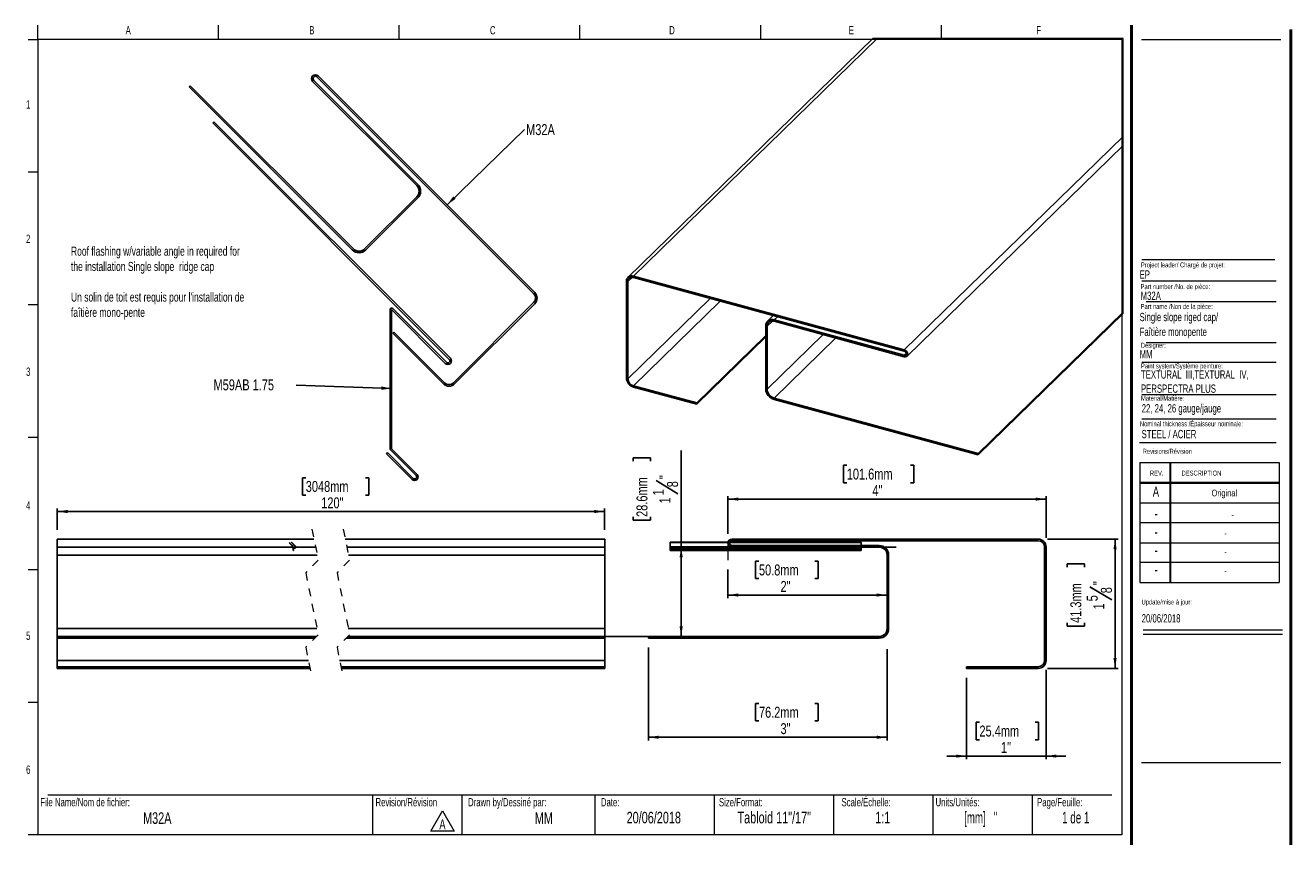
# Model space of a CAD drawing. Header units: inches. Extents: x 0.5 to 32.8, y 0.4 to 31.3.
import ezdxf

# ---------------------------------------------------------------- set-up
doc = ezdxf.new("R2010")
doc.units = ezdxf.units.IN
doc.header["$MEASUREMENT"] = 0
doc.linetypes.add('HIDDEN', pattern=[0.075, 0.05, -0.025])
doc.layers.add('FORMAT', color=7, linetype='Continuous')
doc.styles.add('SLDTEXTSTYLE0', font='TXT', dxfattribs={"width": 0.7})
doc.styles.add('SLDTEXTSTYLE1', font='TXT', dxfattribs={"width": 0.633333})
doc.styles.add('SLDTEXTSTYLE2', font='TXT', dxfattribs={"width": 0.625})
doc.styles.add('SLDTEXTSTYLE3', font='TXT', dxfattribs={"width": 0.75})
doc.dimstyles.new('SLDDIMSTYLE0', dxfattribs={"dimtxt": 0.137795, "dimasz": 0.13, "dimexe": 0, "dimexo": 0.0625, "dimgap": 0.034449, "dimtad": 1, "dimrnd": 1e-09, "dimzin": 12, "dimdsep": 46, "dimlunit": 5, "dimtxsty": 'SLDTEXTSTYLE3', "dimsah": 1, "dimcen": 0.09, "dimadec": 0, "dimazin": 3, "dimtfac": 1, "dimtofl": 0, "dimtmove": 0, "dimatfit": 3, "dimfxl": 1, "dimfrac": 2, "dimtolj": 1, "dimtzin": 12, "dimarcsym": 0})
doc.dimstyles.new('SLDDIMSTYLE1', dxfattribs={"dimtxt": 0.137795, "dimasz": 0.13, "dimexe": 0, "dimexo": 0.0625, "dimgap": 0.034449, "dimtad": 1, "dimdec": 6, "dimrnd": 1e-09, "dimzin": 12, "dimdsep": 46, "dimlunit": 5, "dimtxsty": 'SLDTEXTSTYLE3', "dimsah": 1, "dimcen": 0.09, "dimadec": 0, "dimazin": 3, "dimtfac": 1, "dimtofl": 0, "dimtmove": 0, "dimatfit": 3, "dimfxl": 1, "dimfrac": 2, "dimtolj": 1, "dimtzin": 12, "dimarcsym": 0})
doc.dimstyles.new('SLDDIMSTYLE2', dxfattribs={"dimtxt": 0.137795, "dimasz": 0.13, "dimexe": 0, "dimexo": 0.0625, "dimgap": 0.034449, "dimtad": 1, "dimrnd": 1e-09, "dimzin": 12, "dimdsep": 46, "dimlunit": 5, "dimtxsty": 'SLDTEXTSTYLE3', "dimsah": 1, "dimcen": 0.09, "dimadec": 0, "dimazin": 3, "dimtfac": 1, "dimtmove": 0, "dimatfit": 0, "dimfxl": 1, "dimfrac": 2, "dimtolj": 1, "dimtzin": 12, "dimarcsym": 0})
doc.dimstyles.new('SLDDIMSTYLE3', dxfattribs={"dimtxt": 0.18, "dimasz": 0.13, "dimexe": 0, "dimexo": 0.0625, "dimgap": 0, "dimtad": 0, "dimtih": 1, "dimtoh": 1, "dimdec": 0, "dimrnd": 1e-09, "dimzin": 0, "dimdsep": 46, "dimlunit": 5, "dimtxsty": 'Standard', "dimsah": 1, "dimcen": 0.09, "dimadec": 0, "dimazin": 0, "dimtfac": 0.13, "dimtdec": 0, "dimtofl": 0, "dimtmove": 0, "dimatfit": 3, "dimfxl": 1, "dimfrac": 2, "dimtolj": 1, "dimtzin": 0, "dimarcsym": 0})

# ---------------------------------------------------------------- blocks, each defined once
blk = doc.blocks.new('SW_NOTE_0')
at = {"layer": 'FORMAT', "color": 0, "char_height": 0.11458, "attachment_point": 1, "style": 'SLDTEXTSTYLE0'}
for s, insert in [('Roof flashing w/variable angle in required for', (0, 0.148)), ('the installation Single slope  ridge cap', (0, -0.044)), ("Un solin de toit est requis pour l'installation de", (0, -0.429)), ('faîtière mono-pente', (0, -0.621))]:
    blk.add_mtext(s, dxfattribs=dict(at, insert=insert))
blk = doc.blocks.new('SW_NOTE_1')
at = {"color": 0, "linetype": 'Continuous', "lineweight": 0}
for p, q in [((-0.098, 0.014), (0.048, 0.268)), ((0.048, 0.268), (0.195, 0.014)), ((0.195, 0.014), (-0.098, 0.014))]:
    blk.add_line(p, q, dxfattribs=at)
at = {"color": 0, "linetype": 'Continuous', "lineweight": 0, "insert": (0.049, 0.161), "char_height": 0.125, "attachment_point": 2, "style": 'SLDTEXTSTYLE0'}
blk.add_mtext('A', dxfattribs=at)
blk = doc.blocks.new('SW_NOTE_2')
at = {"layer": 'FORMAT', "color": 0, "char_height": 0.10417, "attachment_point": 1, "style": 'SLDTEXTSTYLE0'}
for s, insert in [('TEXTURAL  III,TEXTURAL  IV,', (0, 0.134)), ('PERSPECTRA PLUS', (0, -0.044))]:
    blk.add_mtext(s, dxfattribs=dict(at, insert=insert))
blk = doc.blocks.new('_D')
at = {"layer": 'FORMAT'}
for p, q in [((3.993, 5.006), (3.951, 5.006)), ((3.951, 5.006), (3.951, 4.788)), ((4.745, 5.006), (4.787, 5.006)), ((4.787, 5.006), (4.787, 4.788)), ((3.951, 4.788), (3.993, 4.788)), ((4.787, 4.788), (4.745, 4.788)), ((0.868, 4.352), (0.868, 4.621)), ((7.751, 4.352), (7.751, 4.621)), ((0.868, 4.581), (7.751, 4.581))]:
    blk.add_line(p, q, dxfattribs=at)
for points in [[(0.868, 4.581), (0.998, 4.561), (0.998, 4.601)], [(7.751, 4.581), (7.621, 4.601), (7.621, 4.561)]]:
    blk.add_solid(points, dxfattribs=at)
at = {"layer": 'FORMAT', "char_height": 0.1378, "attachment_point": 1, "style": 'SLDTEXTSTYLE3'}
for s, insert in [('3048mm', (3.993, 4.965)), ('120"', (4.188, 4.759))]:
    blk.add_mtext(s, dxfattribs=dict(at, insert=insert))
blk = doc.blocks.new('_D_1')
at = {"layer": 'FORMAT'}
for p, q in [((9.301, 3.852), (9.301, 3.491)), ((9.691, 3.956), (9.649, 3.956)), ((9.649, 3.956), (9.649, 3.737)), ((10.392, 3.956), (10.434, 3.956)), ((10.434, 3.956), (10.434, 3.737)), ((9.649, 3.737), (9.691, 3.737)), ((10.434, 3.737), (10.392, 3.737)), ((11.301, 3.531), (9.301, 3.531))]:
    blk.add_line(p, q, dxfattribs=at)
for points in [[(9.301, 3.531), (9.431, 3.511), (9.431, 3.551)], [(11.301, 3.531), (11.171, 3.551), (11.171, 3.511)]]:
    blk.add_solid(points, dxfattribs=at)
at = {"layer": 'FORMAT', "char_height": 0.1378, "attachment_point": 1, "style": 'SLDTEXTSTYLE3'}
for s, insert in [('50.8mm', (9.691, 3.915)), ('2"', (9.962, 3.708))]:
    blk.add_mtext(s, dxfattribs=dict(at, insert=insert))
blk = doc.blocks.new('_D_2')
at = {"layer": 'FORMAT', "color": 250, "true_color": 0x454545}
for p, q in [((10.795, 5.162), (10.753, 5.162)), ((10.753, 5.162), (10.753, 4.943)), ((11.598, 5.162), (11.64, 5.162)), ((11.64, 5.162), (11.64, 4.943)), ((10.753, 4.943), (10.795, 4.943)), ((11.64, 4.943), (11.598, 4.943)), ((9.301, 4.302), (9.301, 4.776)), ((13.301, 4.252), (13.301, 4.776)), ((9.301, 4.737), (13.301, 4.737))]:
    blk.add_line(p, q, dxfattribs=at)
for points in [[(9.301, 4.737), (9.431, 4.717), (9.431, 4.757)], [(13.301, 4.737), (13.171, 4.757), (13.171, 4.717)]]:
    blk.add_solid(points, dxfattribs=at)
at = {"layer": 'FORMAT', "color": 250, "true_color": 0x454545, "char_height": 0.1378, "attachment_point": 1, "style": 'SLDTEXTSTYLE3'}
for s, insert in [('101.6mm', (10.795, 5.121)), ('4"', (11.117, 4.914))]:
    blk.add_mtext(s, dxfattribs=dict(at, insert=insert))
blk = doc.blocks.new('_D_3')
at = {"layer": 'FORMAT'}
for p, q in [((8.11, 5.214), (8.11, 5.256)), ((8.11, 5.256), (8.329, 5.256)), ((8.329, 5.256), (8.329, 5.214)), ((8.713, 4.134), (8.713, 5.349)), ((8.397, 4.969), (8.673, 4.803)), ((8.11, 4.513), (8.11, 4.471)), ((8.11, 4.471), (8.329, 4.471)), ((8.329, 4.471), (8.329, 4.513)), ((11.417, 4.134), (8.674, 4.134)), ((8.713, 4.134), (8.713, 3.009)), ((5.179, 3.009), (8.753, 3.009))]:
    blk.add_line(p, q, dxfattribs=at)
for points in [[(8.713, 4.134), (8.693, 4.004), (8.733, 4.004)], [(8.713, 3.009), (8.733, 3.139), (8.693, 3.139)]]:
    blk.add_solid(points, dxfattribs=at)
at = {"layer": 'FORMAT', "attachment_point": 1, "rotation": 90, "style": 'SLDTEXTSTYLE3'}
for s, insert, char_height in [('28.6mm', (8.151, 4.513), 0.1378), ('"', (8.438, 4.988), 0.138), ('8', (8.536, 4.886), 0.138), ('1', (8.357, 4.784), 0.138), ('1', (8.44, 4.682), 0.138)]:
    blk.add_mtext(s, dxfattribs=dict(at, insert=insert, char_height=char_height))
blk = doc.blocks.new('_D_4')
at = {"layer": 'FORMAT'}
for p, q in [((13.32, 4.234), (14.207, 4.234)), ((14.168, 4.234), (14.168, 2.609)), ((13.564, 3.881), (13.564, 3.923)), ((13.564, 3.923), (13.783, 3.923)), ((13.783, 3.923), (13.783, 3.881)), ((13.852, 3.636), (14.127, 3.471)), ((13.564, 3.18), (13.564, 3.138)), ((13.564, 3.138), (13.783, 3.138)), ((13.783, 3.138), (13.783, 3.18)), ((13.32, 2.609), (14.207, 2.609))]:
    blk.add_line(p, q, dxfattribs=at)
for points in [[(14.168, 4.234), (14.148, 4.104), (14.188, 4.104)], [(14.168, 2.609), (14.188, 2.739), (14.148, 2.739)]]:
    blk.add_solid(points, dxfattribs=at)
at = {"layer": 'FORMAT', "attachment_point": 1, "rotation": 90, "style": 'SLDTEXTSTYLE3'}
for s, insert, char_height in [('41.3mm', (13.606, 3.18), 0.1378), ('"', (13.892, 3.655), 0.138), ('5', (13.812, 3.452), 0.138), ('8', (13.99, 3.553), 0.138), ('1', (13.894, 3.35), 0.138)]:
    blk.add_mtext(s, dxfattribs=dict(at, insert=insert, char_height=char_height))
blk = doc.blocks.new('_D_5')
at = {"layer": 'FORMAT'}
for p, q in [((13.301, 2.591), (13.301, 1.467)), ((12.301, 2.491), (12.301, 1.467)), ((12.463, 1.931), (12.421, 1.931)), ((12.421, 1.931), (12.421, 1.712)), ((13.164, 1.931), (13.206, 1.931)), ((13.206, 1.931), (13.206, 1.712)), ((12.421, 1.712), (12.463, 1.712)), ((13.206, 1.712), (13.164, 1.712)), ((12.301, 1.506), (12.051, 1.506)), ((13.301, 1.506), (12.301, 1.506)), ((13.301, 1.506), (13.551, 1.506))]:
    blk.add_line(p, q, dxfattribs=at)
for points in [[(12.301, 1.506), (12.171, 1.526), (12.171, 1.486)], [(13.301, 1.506), (13.431, 1.486), (13.431, 1.526)]]:
    blk.add_solid(points, dxfattribs=at)
at = {"layer": 'FORMAT', "char_height": 0.1378, "attachment_point": 1, "style": 'SLDTEXTSTYLE3'}
for s, insert in [('25.4mm', (12.463, 1.89)), ('1"', (12.734, 1.684))]:
    blk.add_mtext(s, dxfattribs=dict(at, insert=insert))
blk = doc.blocks.new('_D_6')
at = {"layer": 'FORMAT'}
for p, q in [((8.301, 2.871), (8.301, 1.703)), ((11.301, 2.851), (11.301, 1.703)), ((9.691, 2.167), (9.649, 2.167)), ((9.649, 2.167), (9.649, 1.949)), ((10.392, 2.167), (10.434, 2.167)), ((10.434, 2.167), (10.434, 1.949)), ((9.649, 1.949), (9.691, 1.949)), ((10.434, 1.949), (10.392, 1.949)), ((11.301, 1.743), (8.301, 1.743))]:
    blk.add_line(p, q, dxfattribs=at)
for points in [[(8.301, 1.743), (8.431, 1.723), (8.431, 1.763)], [(11.301, 1.743), (11.171, 1.763), (11.171, 1.723)]]:
    blk.add_solid(points, dxfattribs=at)
at = {"layer": 'FORMAT', "char_height": 0.1378, "attachment_point": 1, "style": 'SLDTEXTSTYLE3'}
for s, insert in [('76.2mm', (9.691, 2.126)), ('3"', (9.962, 1.92))]:
    blk.add_mtext(s, dxfattribs=dict(at, insert=insert))
blk = doc.blocks.new('SW_NOTE_3')
at = {"layer": 'FORMAT', "color": 0, "insert": (0.021, 0.069), "char_height": 0.1378, "attachment_point": 1, "style": 'SLDTEXTSTYLE3'}
blk.add_mtext('M32A', dxfattribs=at)
blk = doc.blocks.new('SW_NOTE_4')
at = {"layer": 'FORMAT', "color": 0, "insert": (-1.037, 0.071), "char_height": 0.1378, "attachment_point": 1, "style": 'SLDTEXTSTYLE3'}
blk.add_mtext('M59AB 1.75', dxfattribs=at)

msp = doc.modelspace()

# ---------------------------------------------------------------- linework, layer by layer
at = {"color": 7, "linetype": 'Continuous', "lineweight": 18}
for p, q in [((0.6262516, 10.5170732), (0.6262516, 10.6939449)), ((2.8970849, 10.5170732), (2.8970849, 10.6939449)), ((5.1679183, 10.5170732), (5.1679183, 10.6939449)), ((7.4387516, 10.5170732), (7.4387516, 10.6939449)), ((9.7095849, 10.6939449), (9.7095849, 10.5170732)), ((11.9804183, 10.6939449), (11.9804183, 10.5170732)), ((0.5012516, 10.5170732), (0.6262516, 10.5170732)), ((14.2512516, 10.5170732), (0.6262516, 10.5170732)), ((0.6262516, 10.5170732), (0.6262516, 0.5170732)), ((14.2512516, 10.5170732), (14.2512516, 0.5170732)), ((14.5012516, 10.5170732), (16.2512516, 10.5170732)), ((0.5012516, 8.8504065), (0.6262516, 8.8504065)), ((14.5052809, 7.4796461), (16.192868, 7.4796461)), ((0.5012516, 7.1837398), (0.6262516, 7.1837398)), ((14.5578273, 7.2228331), (16.192868, 7.2228331)), ((14.5578273, 6.7072972), (16.192868, 6.7072972)), ((14.5052809, 6.4574028), (16.192868, 6.4574028)), ((14.5052809, 6.0531641), (16.192868, 6.0531641)), ((14.5052809, 5.7453132), (16.192868, 5.7453132)), ((0.5012516, 5.5170732), (0.6262516, 5.5170732)), ((14.4754278, 5.446808), (16.192868, 5.446808)), ((14.4811999, 5.1987495), (16.2311999, 5.1987495)), ((14.4811999, 5.1987495), (14.4811999, 3.6887495)), ((14.8561999, 5.1987495), (14.8561999, 3.6887495)), ((14.8661999, 5.1987495), (14.8661999, 3.6887495)), ((16.2311999, 5.1987495), (16.2311999, 3.6887495)), ((14.4811999, 4.9487495), (16.2311999, 4.9487495)), ((14.4811999, 4.9387495), (16.2311999, 4.9387495)), ((14.4811999, 4.6887495), (16.2311999, 4.6887495)), ((16.2311999, 4.4387495), (14.4811999, 4.4387495)), ((14.4811999, 4.1887495), (16.2311999, 4.1887495)), ((0.5012516, 3.8504065), (0.6262516, 3.8504065)), ((16.2311999, 3.9387495), (14.4811999, 3.9387495)), ((14.4811999, 3.6887495), (16.2311999, 3.6887495)), ((14.5215385, 3.094666), (16.2715385, 3.094666)), ((14.5215385, 3.0386495), (16.2715385, 3.0386495)), ((0.5012516, 2.1837398), (0.6262516, 2.1837398)), ((0.7512516, 1.0170732), (14.1262516, 1.0170732)), ((4.8316802, 1.0170732), (4.8316802, 0.5170732)), ((5.9539324, 1.0170732), (5.9539324, 0.5170732)), ((7.6262516, 1.0170732), (7.6262516, 0.5170732)), ((9.1262516, 1.0170732), (9.1262516, 0.5170732)), ((10.6262516, 1.0170732), (10.6262516, 0.5170732)), ((11.8762516, 1.0170732), (11.8762516, 0.5170732)), ((13.1262516, 1.0170732), (13.1262516, 0.5170732)), ((0.6262516, 0.5170732), (0.5012516, 0.5170732)), ((14.2512516, 0.5170732), (0.6262516, 0.5170732))]:
    msp.add_line(p, q, dxfattribs=at)
at = {"color": 7, "linetype": 'Continuous', "lineweight": 50}
for p, q in [((14.3762516, 10.6939449), (14.3762516, 0.3920732)), ((16.3762516, 0.3920732), (16.3762516, 10.6420732))]:
    msp.add_line(p, q, dxfattribs=at)
at = {"color": 7, "linetype": 'Continuous', "lineweight": 25}
for p, q in [((11.1216284, 10.5291926), (8.0432879, 7.5246375)), ((8.1131356, 7.5387924), (11.1769739, 10.5291926)), ((6.8584288, 7.3213167), (4.1360677, 10.0436778)), ((6.8725709, 7.3354588), (4.1502098, 10.05782)), ((2.5415419, 9.9340763), (2.5273997, 9.9199341)), ((4.5780094, 7.8693245), (2.5273997, 9.9199341)), ((4.5921515, 7.8834666), (2.5415419, 9.9340763)), ((4.0794991, 9.9871093), (5.3876467, 8.6789617)), ((4.0936413, 10.0012514), (5.4017888, 8.6931039)), ((2.8239095, 9.466472), (2.8380516, 9.4806141)), ((2.8239095, 9.466472), (5.7972935, 6.493088)), ((2.8380516, 9.4806141), (5.8114356, 6.5072301)), ((11.5181448, 6.6133834), (14.2679746, 9.2973007)), ((11.5530698, 6.5347428), (14.2679746, 9.1845729)), ((5.3876467, 8.5375404), (4.7335729, 7.8834666)), ((5.4017888, 8.5233982), (4.747715, 7.8693245)), ((8.1131356, 7.5387924), (11.5181448, 6.6133834)), ((8.1131356, 7.5216479), (11.5181448, 6.5962388)), ((8.0246931, 6.2556476), (8.0246931, 7.477111)), ((8.0423821, 6.2508416), (8.0423821, 7.4723051)), ((5.8508016, 6.2005525), (6.8584288, 7.2081796)), ((5.8649437, 6.1864103), (6.8725709, 7.1940375)), ((5.052268, 7.1191185), (5.052268, 5.3691185)), ((5.747796, 6.4435905), (5.072268, 7.1191185)), ((5.072268, 7.1191185), (5.072268, 5.3691185)), ((5.7619382, 6.4577326), (5.0864101, 7.1332607)), ((9.871238, 7.0438345), (9.7981542, 6.9725014)), ((12.4467852, 5.3109679), (14.2679746, 7.0885051)), ((12.4467852, 5.2938234), (14.2679746, 7.0713606)), ((9.7758424, 6.915471), (9.7758424, 6.1225907)), ((9.793529, 6.9106627), (9.793529, 6.1177825)), ((11.5181448, 6.5448099), (9.8819715, 6.9894863)), ((11.5181448, 6.5276653), (9.8819715, 6.9723441)), ((5.1012684, 6.8369486), (5.0871263, 6.8228064)), ((5.0871263, 6.8228064), (5.7235224, 6.1864103)), ((5.1012684, 6.8369486), (5.7376645, 6.2005525)), ((8.9091111, 5.9467078), (9.7758424, 6.7926643)), ((8.9091111, 5.9295656), (9.7758424, 6.7755197)), ((8.9091111, 5.9467078), (8.1131356, 6.1630374)), ((8.9091111, 5.9295656), (8.1131356, 6.1458952)), ((8.9091111, 5.9467078), (8.9091111, 5.9295656)), ((9.8819715, 6.0080301), (12.4467852, 5.3109679)), ((9.8819715, 5.9908856), (12.4467852, 5.2938234)), ((5.0067928, 5.3073145), (5.020935, 5.3214566)), ((5.3303619, 4.9837454), (5.0067928, 5.3073145)), ((5.3445041, 4.9978875), (5.020935, 5.3214566)), ((5.0581258, 5.3549764), (5.3798594, 5.0332428)), ((5.072268, 5.3691185), (5.3940016, 5.047385)), ((12.4467852, 5.3109679), (12.4467852, 5.2938234)), ((0.8675338, 4.2336673), (4.0962611, 4.2336673)), ((0.8675338, 4.2336673), (0.8675338, 4.1336673)), ((3.783811, 4.1909731), (3.7835282, 4.1906902)), ((3.783811, 4.1909731), (3.7835282, 4.1906902)), ((3.8245404, 4.149678), (3.7835282, 4.1906902)), ((3.8245404, 4.149678), (3.7835282, 4.1906902)), ((3.8248232, 4.1499609), (3.783811, 4.1909731)), ((3.8248232, 4.1499609), (3.783811, 4.1909731)), ((3.7894584, 4.181621), (3.7897412, 4.1819038)), ((3.7894584, 4.181621), (3.7897412, 4.1819038)), ((3.7894584, 4.181621), (3.8489261, 4.1221533)), ((3.7894584, 4.181621), (3.8489261, 4.1221533)), ((3.7897412, 4.1819038), (3.8492089, 4.1224361)), ((3.7897412, 4.1819038), (3.8492089, 4.1224361)), ((3.8145702, 4.1920337), (3.8407331, 4.1658708)), ((3.8145702, 4.1920337), (3.8407331, 4.1658708)), ((3.814853, 4.1923166), (3.841016, 4.1661536)), ((3.814853, 4.1923166), (3.841016, 4.1661536)), ((3.8701488, 4.1387179), (3.8157015, 4.1931651)), ((3.8701488, 4.1387179), (3.8157015, 4.1931651)), ((3.8704316, 4.1390007), (3.8159844, 4.1934479)), ((3.8704316, 4.1390007), (3.8159844, 4.1934479)), ((3.8407331, 4.1630423), (3.8276517, 4.1499609)), ((3.8407331, 4.1630423), (3.8276517, 4.1499609)), ((3.841016, 4.1627595), (3.8279345, 4.149678)), ((3.841016, 4.1627595), (3.8279345, 4.149678)), ((3.8499962, 4.1163026), (3.8701488, 4.1364551)), ((3.8499962, 4.1163026), (3.8701488, 4.1364551)), ((4.489962, 4.2336673), (7.7511809, 4.2336673)), ((7.7511809, 4.2336673), (7.7511809, 4.1336673)), ((10.975, 4.1937408), (8.575, 4.1937408)), ((8.575, 4.1934479), (8.575, 4.1937408)), ((10.975, 4.1937408), (8.575, 4.1937408)), ((8.575, 4.1934479), (8.575, 4.1937408)), ((10.975, 4.1934479), (8.575, 4.1934479)), ((8.575, 4.1390007), (8.575, 4.1934479)), ((10.975, 4.1934479), (8.575, 4.1934479)), ((8.575, 4.1390007), (8.575, 4.1934479)), ((10.975, 4.1390007), (8.575, 4.1390007)), ((8.575, 4.1361723), (8.575, 4.1390007)), ((10.975, 4.1390007), (8.575, 4.1390007)), ((8.575, 4.1361723), (8.575, 4.1390007)), ((13.20142, 4.2336673), (9.3514199, 4.2336673)), ((13.20142, 4.2136673), (9.3514199, 4.2136673)), ((9.3514199, 4.1536673), (11.2014201, 4.1536673)), ((10.975, 4.1934479), (10.975, 4.1937408)), ((10.975, 4.1934479), (10.975, 4.1937408)), ((10.975, 4.1390007), (10.975, 4.1934479)), ((10.975, 4.1390007), (10.975, 4.1934479)), ((10.975, 4.1361723), (10.975, 4.1390007)), ((10.975, 4.1361723), (10.975, 4.1390007)), ((0.8675338, 4.1336673), (4.1164516, 4.1336673)), ((0.8675338, 4.1336673), (0.8675338, 4.0336673)), ((0.8675338, 4.0336673), (4.1366374, 4.0336673)), ((0.8675338, 4.0336673), (0.8675338, 3.1086673)), ((3.833116, 4.0984378), (3.8333989, 4.0987207)), ((3.833116, 4.0984378), (3.8333989, 4.0987207)), ((3.8395874, 4.0919664), (3.833116, 4.0984378)), ((3.8395874, 4.0919664), (3.833116, 4.0984378)), ((3.8398703, 4.0922493), (3.8333989, 4.0987207)), ((3.8398703, 4.0922493), (3.8333989, 4.0987207)), ((3.8340256, 4.1346739), (3.8340256, 4.0996739)), ((3.8340256, 4.1346739), (3.8340256, 4.0996739)), ((3.8341427, 4.0993911), (3.8405774, 4.0929564)), ((3.8341427, 4.0993911), (3.8405774, 4.0929564)), ((3.8479361, 4.1211633), (3.8344256, 4.1346739)), ((3.8344256, 4.1346739), (3.8344256, 4.0996739)), ((3.8479361, 4.1211633), (3.8344256, 4.1346739)), ((3.8344256, 4.1346739), (3.8344256, 4.0996739)), ((3.8344256, 4.0996739), (3.8408602, 4.0932392)), ((3.8344256, 4.0996739), (3.8408602, 4.0932392)), ((3.848219, 4.1214462), (3.8347084, 4.1349567)), ((3.848219, 4.1214462), (3.8347084, 4.1349567)), ((3.8350056, 4.1290305), (3.8347227, 4.1287477)), ((3.8350056, 4.1290305), (3.8347227, 4.1287477)), ((3.8347227, 4.1287477), (3.8474506, 4.1160197)), ((3.8347227, 4.1287477), (3.8474506, 4.1160197)), ((3.8350056, 4.1290305), (3.8477335, 4.1163026)), ((3.8350056, 4.1290305), (3.8477335, 4.1163026)), ((3.8502791, 4.1160197), (3.8704316, 4.1361723)), ((3.8502791, 4.1160197), (3.8704316, 4.1361723)), ((4.5101524, 4.1336673), (7.7511809, 4.1336673)), ((4.5303382, 4.0336673), (7.7511809, 4.0336673)), ((7.7511809, 4.1336673), (7.7511809, 4.0336673)), ((7.7511809, 4.0336673), (7.7511809, 3.1086673)), ((10.975, 4.1361723), (8.575, 4.1361723)), ((8.575, 4.1160197), (8.575, 4.1361723)), ((10.975, 4.1361723), (8.575, 4.1361723)), ((8.575, 4.1160197), (8.575, 4.1361723)), ((10.975, 4.1160197), (8.575, 4.1160197)), ((8.575, 4.1154339), (8.575, 4.1160197)), ((10.975, 4.1160197), (8.575, 4.1160197)), ((8.575, 4.1154339), (8.575, 4.1160197)), ((8.575, 4.1154339), (10.975, 4.1154339)), ((8.575, 4.1154339), (8.575, 4.0996739)), ((8.575, 4.1154339), (10.975, 4.1154339)), ((8.575, 4.1154339), (8.575, 4.0996739)), ((8.575, 4.0996739), (10.975, 4.0996739)), ((8.575, 4.0996739), (8.575, 4.0932392)), ((8.575, 4.0996739), (10.975, 4.0996739)), ((8.575, 4.0996739), (8.575, 4.0932392)), ((8.575, 4.0932392), (10.975, 4.0932392)), ((8.575, 4.0932392), (8.575, 4.0917028)), ((8.575, 4.0932392), (10.975, 4.0932392)), ((8.575, 4.0932392), (8.575, 4.0917028)), ((8.575, 4.0917028), (10.975, 4.0917028)), ((8.575, 4.0917028), (10.975, 4.0917028)), ((9.3514199, 4.1336673), (11.2014201, 4.1336673)), ((10.975, 4.1160197), (10.975, 4.1361723)), ((10.975, 4.1160197), (10.975, 4.1361723)), ((10.975, 4.1154339), (10.975, 4.1160197)), ((10.975, 4.1154339), (10.975, 4.1160197)), ((10.975, 4.1154339), (10.975, 4.0996739)), ((10.975, 4.1154339), (10.975, 4.0996739)), ((10.975, 4.0996739), (10.975, 4.0932392)), ((10.975, 4.0996739), (10.975, 4.0932392)), ((10.975, 4.0932392), (10.975, 4.0917028)), ((10.975, 4.0932392), (10.975, 4.0917028)), ((11.3014201, 4.0336673), (11.3014201, 3.1086673)), ((11.32142, 4.0336673), (11.32142, 3.1086673)), ((13.28142, 2.7086674), (13.28142, 4.1336673)), ((13.30142, 2.7086674), (13.30142, 4.1336673)), ((0.8675338, 3.1086673), (4.1341171, 3.1086673)), ((0.8675338, 3.1086673), (0.8675338, 3.0086673)), ((4.5278179, 3.1086673), (7.7511809, 3.1086673)), ((7.7511809, 3.1086673), (7.7511809, 3.0086673)), ((0.8675338, 3.0086673), (0.8675338, 2.9886673)), ((0.8675338, 3.0086673), (4.1272743, 3.0086673)), ((0.8675338, 2.9886673), (4.1072763, 2.9886673)), ((0.8675338, 2.7086673), (0.8675338, 2.9886673)), ((4.5009771, 2.9886673), (7.7511809, 2.9886673)), ((4.5209751, 3.0086673), (7.7511809, 3.0086673)), ((7.7511809, 3.0086673), (7.7511809, 2.9886673)), ((7.7511809, 2.7086673), (7.7511809, 2.9886673)), ((11.2014201, 3.0086674), (8.3014199, 3.0086674)), ((8.3014199, 3.0086674), (8.3014199, 2.9886674)), ((11.2014201, 2.9886674), (8.3014199, 2.9886674)), ((0.8675338, 2.7086673), (4.0255991, 2.7086673)), ((0.8675338, 2.6286673), (0.8675338, 2.7086673)), ((4.4192999, 2.7086673), (7.7511809, 2.7086673)), ((7.7511809, 2.6286673), (7.7511809, 2.7086673)), ((0.8675338, 2.6286673), (4.0417487, 2.6286673)), ((0.8675338, 2.6286673), (0.8675338, 2.6086674)), ((0.8675338, 2.6086674), (4.0457896, 2.6086674)), ((4.4354495, 2.6286673), (7.7511809, 2.6286673)), ((4.4394904, 2.6086674), (7.7511809, 2.6086674)), ((7.7511809, 2.6286673), (7.7511809, 2.6086674)), ((12.30142, 2.6286674), (13.20142, 2.6286674)), ((12.30142, 2.6286674), (12.30142, 2.6086674)), ((12.30142, 2.6086674), (13.20142, 2.6086674))]:
    msp.add_line(p, q, dxfattribs=at)
at = {"color": 8, "linetype": 'Continuous', "lineweight": 25}
for p, q in [((8.0423821, 7.4723051), (8.0956273, 7.5242738)), ((8.0423821, 6.2508416), (9.0762246, 7.2599013)), ((8.1131356, 6.1630374), (9.2019318, 7.2257366)), ((9.8819715, 6.9894863), (9.9231879, 7.0297148)), ((9.793529, 6.9106627), (9.8600867, 6.9756247)), ((9.793529, 6.1177825), (10.4976405, 6.805017)), ((9.8819715, 6.0080301), (10.6547762, 6.7623105)), ((11.5181448, 6.5448099), (11.5438522, 6.5699001))]:
    msp.add_line(p, q, dxfattribs=at)
at = {"color": 7, "linetype": 'HIDDEN', "lineweight": 18}
for p, q in [((4.0710246, 4.3586673), (4.1497647, 3.9686575)), ((4.4647254, 4.3586673), (4.5434655, 3.9686575)), ((4.1497647, 3.9686575), (3.9922844, 3.8111772)), ((4.5434655, 3.9686575), (4.3859852, 3.8111772)), ((3.9922844, 3.8111772), (4.1497647, 3.0311575)), ((4.3859852, 3.8111772), (4.5434655, 3.0311575)), ((4.1497647, 3.0311575), (3.9922844, 2.8736772)), ((4.5434655, 3.0311575), (4.3859852, 2.8736772)), ((3.9922844, 2.8736772), (4.0710246, 2.4836673)), ((4.3859852, 2.8736772), (4.4647254, 2.4836673))]:
    msp.add_line(p, q, dxfattribs=at)
at = {"color": 7, "linetype": 'Continuous', "lineweight": 18, "flags": 128}
msp.add_lwpolyline([(14.2679746, 7.0713606), (14.2679746, 7.0885051), (14.2679746, 9.1845729), (14.2679746, 9.2973007), (14.2679746, 10.5291926), (11.1769739, 10.5291926), (11.1216284, 10.5291926)], dxfattribs=at)
at = {"color": 7, "linetype": 'Continuous', "lineweight": 25, "flags": 128}
for points in [[(11.5181448, 6.6133834), (11.5350688, 6.6055221), (11.5494138, 6.5923317), (11.5589998, 6.5758231), (11.5623672, 6.5585072), (11.5589998, 6.5430194), (11.5494138, 6.5317203), (11.5350688, 6.5263301), (11.5181448, 6.5276653)], [(11.5181448, 6.5962388), (11.5282987, 6.5915221), (11.5369062, 6.5836092), (11.5426578, 6.573704), (11.5446783, 6.5633131), (11.5426578, 6.5540228), (11.5369062, 6.5472433), (11.5282987, 6.5440073), (11.5181448, 6.5448099)]]:
    msp.add_lwpolyline(points, dxfattribs=at)
at = {"color": 7, "linetype": 'Continuous', "lineweight": 25}
for centre, radius, start, end in [((4.1148545, 10.0224646), 0.05, 45, 225), ((4.1148545, 10.0224646), 0.03, 45, 225), ((5.316936, 8.6082511), 0.1, 315, 45), ((5.316936, 8.6082511), 0.12, 315, 45), ((4.6628622, 7.9541773), 0.12, 225, 315), ((4.6628622, 7.9541773), 0.1, 225, 315), ((8.0896939, 7.4781568), 0.0650092, 68.86351725, 180.92173467), ((8.09438, 7.4731431), 0.0520046, 68.85967243, 180.92337919), ((6.8018602, 7.2647482), 0.08, 315, 45), ((6.8018602, 7.2647482), 0.1, 315, 45), ((5.072268, 7.1191185), 0.02, 45, 180), ((9.8538404, 6.916727), 0.0780082, 68.86190025, 180.92259811), ((9.8585298, 6.9117085), 0.0650092, 68.86351725, 180.92173467), ((5.7796158, 6.4754103), 0.045, 225, 45), ((5.7796158, 6.4754103), 0.025, 225, 45), ((8.1459287, 6.2628324), 0.1214483, 183.39156617, 254.334744), ((8.1393708, 6.2565871), 0.0971588, 183.3901413, 254.3343012), ((5.7942331, 6.257121), 0.1, 225, 315), ((5.7942331, 6.257121), 0.08, 225, 315), ((9.9213268, 6.1312109), 0.1457396, 183.39087779, 254.33344452), ((9.9147645, 6.1249673), 0.1214483, 183.39156617, 254.334744), ((5.072268, 5.3691185), 0.02, 180, 225), ((5.3621818, 5.0155652), 0.045, 225, 45), ((5.3621818, 5.0155652), 0.025, 225, 45), ((3.8152773, 4.1927408), 0.001, 45, 225), ((3.8152773, 4.1927408), 0.001, 45, 225), ((3.8152773, 4.1927408), 0.0006, 45, 225), ((3.8152773, 4.1927408), 0.0006, 45, 225), ((3.8262374, 4.1513751), 0.0024, 225, 315), ((3.8262374, 4.1513751), 0.0024, 225, 315), ((3.8262374, 4.1513751), 0.002, 225, 315), ((3.8262374, 4.1513751), 0.002, 225, 315), ((3.8393189, 4.1644565), 0.002, 315, 45), ((3.8393189, 4.1644565), 0.002, 315, 45), ((3.8393189, 4.1644565), 0.0024, 315, 45), ((3.8393189, 4.1644565), 0.0024, 315, 45), ((3.8690174, 4.1375865), 0.0016, 315, 45), ((3.8690174, 4.1375865), 0.0016, 315, 45), ((3.8690174, 4.1375865), 0.002, 315, 45), ((3.8690174, 4.1375865), 0.002, 315, 45), ((9.35142, 4.1836673), 0.05, 90, 270), ((9.35142, 4.1836673), 0.03, 90, 270), ((11.20142, 4.0336673), 0.12, 0, 90), ((13.20142, 4.1336673), 0.1, 360, 90), ((13.20142, 4.1336673), 0.08, 0, 90), ((3.8344256, 4.1346739), 0.0004, 45, 180), ((3.8344256, 4.1346739), 0.0004, 45, 180), ((3.8344256, 4.0996739), 0.0004, 180, 225), ((3.8344256, 4.0996739), 0.0004, 180, 225), ((3.8402238, 4.0926028), 0.0009, 225, 45), ((3.8402238, 4.0926028), 0.0009, 225, 45), ((3.8402238, 4.0926028), 0.0005, 225, 45), ((3.8402238, 4.0926028), 0.0005, 225, 45), ((3.8488649, 4.1174339), 0.002, 225, 315), ((3.8488649, 4.1174339), 0.002, 225, 315), ((3.8488649, 4.1174339), 0.0016, 225, 315), ((3.8488649, 4.1174339), 0.0016, 225, 315), ((3.8485725, 4.1217997), 0.0009, 225, 45), ((3.8485725, 4.1217997), 0.0009, 225, 45), ((3.8485725, 4.1217997), 0.0005, 225, 45), ((3.8485725, 4.1217997), 0.0005, 225, 45), ((11.20142, 4.0336673), 0.1, 0, 90), ((11.20142, 3.1086673), 0.12, 270, 0), ((11.20142, 3.1086673), 0.1, 270, 0), ((13.20142, 2.7086673), 0.08, 270, 0), ((13.20142, 2.7086673), 0.1, 270, 0)]:
    msp.add_arc(centre, radius, start, end, dxfattribs=at)
at = {"layer": 'FORMAT', "color": 250, "lineweight": 18, "true_color": 0x454545}
msp.add_line((14.5052809, 7.7477891), (16.1756542, 7.7477891), dxfattribs=at)
at = {"layer": 'FORMAT', "lineweight": 18}
for p, q in [((9.30142, 4.1836673), (9.30142, 3.9698272)), ((14.5012516, 1.4265536), (16.2512516, 1.4265536))]:
    msp.add_line(p, q, dxfattribs=at)

# ---------------------------------------------------------------- block references
at = {"color": 7, "linetype": 'Continuous', "lineweight": 0}
msp.add_blockref('SW_NOTE_1', (5.6629239, 0.5500403), dxfattribs=at)
at = {"layer": 'FORMAT', "color": 250, "true_color": 0x454545}
for name, p in [('SW_NOTE_3', (6.7425122, 9.3827301)), ('SW_NOTE_0', (1.0412029, 7.7634342)), ('SW_NOTE_4', (3.8705805, 6.1713301))]:
    msp.add_blockref(name, p, dxfattribs=at)
at = {"layer": 'FORMAT'}
msp.add_blockref('SW_NOTE_2', (14.4936793, 6.2219515), dxfattribs=at)

# ---------------------------------------------------------------- texts
at = {"color": 7, "linetype": 'Continuous', "lineweight": 0}
for s, insert, char_height, attachment_point, style in [('A', (1.7614258, 10.6839024), 0.1041667, 2, 'SLDTEXTSTYLE0'), ('B', (4.0695891, 10.6839024), 0.1041667, 2, 'SLDTEXTSTYLE0'), ('C', (6.3441318, 10.6839024), 0.1041667, 2, 'SLDTEXTSTYLE0'), ('D', (8.5974733, 10.6839024), 0.1041667, 2, 'SLDTEXTSTYLE0'), ('E', (10.8526565, 10.6839024), 0.1041667, 2, 'SLDTEXTSTYLE0'), ('F', (13.2074254, 10.6839024), 0.1041667, 2, 'SLDTEXTSTYLE0'), ('1', (0.5037246, 9.7518248), 0.1041667, 2, 'SLDTEXTSTYLE0'), ('2', (0.5037246, 8.0618626), 0.1041667, 2, 'SLDTEXTSTYLE0'), ('Project leader/ Chargé de projet:', (14.4927736, 7.7128037), 0.0625, 1, 'SLDTEXTSTYLE0'), ('EP', (14.4770103, 7.6126145), 0.10416667, 1, 'SLDTEXTSTYLE0'), ('Part number /No. de pièce:', (14.4892638, 7.4395042), 0.0625, 1, 'SLDTEXTSTYLE0'), ('M32A', (14.4892638, 7.3462932), 0.10416667, 1, 'SLDTEXTSTYLE0'), ('Designer:', (14.4927736, 6.7027068), 0.0625, 1, 'SLDTEXTSTYLE0'), ('MM', (14.4770103, 6.6115619), 0.10416667, 1, 'SLDTEXTSTYLE0'), ('3', (0.5037246, 6.3910002), 0.1041667, 2, 'SLDTEXTSTYLE0'), ('Paint system/Système peinture:', (14.4936793, 6.4423393), 0.0625, 1, 'SLDTEXTSTYLE0'), ('Nominal thickness /Épaisseur nominale:', (14.4802784, 5.7152135), 0.0625, 1, 'SLDTEXTSTYLE0'), ('STEEL / ACIER', (14.5019361, 5.6065758), 0.104166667, 1, 'SLDTEXTSTYLE0'), ('Revisions/Révision', (14.5156012, 5.3694188), 0.0625, 1, 'SLDTEXTSTYLE0'), ('REV.', (14.6062312, 5.0951297), 0.0625, 1, 'SLDTEXTSTYLE0'), ('DESCRIPTION', (15.0041424, 5.0951297), 0.0625, 1, 'SLDTEXTSTYLE0'), ('A', (14.6820414, 4.8942809), 0.125, 2, 'SLDTEXTSTYLE0'), ('Original', (15.5419694, 4.8554617), 0.08333333, 2, 'SLDTEXTSTYLE0'), ('4', (0.5037246, 4.7085424), 0.1041667, 2, 'SLDTEXTSTYLE0'), ('-', (14.6833579, 4.6174037), 0.125, 2, 'SLDTEXTSTYLE0'), ('-', (15.6471739, 4.5785845), 0.0833333, 2, 'SLDTEXTSTYLE0'), ('-', (14.6833579, 4.3881653), 0.125, 2, 'SLDTEXTSTYLE0'), ('-', (15.5556728, 4.3493461), 0.0833333, 2, 'SLDTEXTSTYLE0'), ('-', (14.6833579, 4.1569001), 0.125, 2, 'SLDTEXTSTYLE0'), ('-', (15.5556728, 4.118081), 0.0833333, 2, 'SLDTEXTSTYLE0'), ('-', (14.6833579, 3.9142956), 0.125, 2, 'SLDTEXTSTYLE0'), ('-', (15.5556728, 3.8754764), 0.0833333, 2, 'SLDTEXTSTYLE0'), ('Update/mise à jour:', (14.5009021, 3.4746831), 0.0625, 1, 'SLDTEXTSTYLE0'), ('20/06/2018', (14.5029298, 3.2903145), 0.10416667, 1, 'SLDTEXTSTYLE0'), ('5', (0.5037246, 3.0715769), 0.1041667, 2, 'SLDTEXTSTYLE0'), ('6', (0.5037246, 1.3878409), 0.1041667, 2, 'SLDTEXTSTYLE0'), ('File Name/Nom de fichier:', (0.6549319, 0.9786785), 0.104166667, 1, 'SLDTEXTSTYLE0'), ('Revision/Révision', (4.8700984, 0.9786785), 0.104166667, 1, 'SLDTEXTSTYLE0'), ('Drawn by/Dessiné par:', (6.0332993, 0.9786785), 0.104166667, 1, 'SLDTEXTSTYLE0'), ('Date:', (7.7035091, 0.9786785), 0.10416667, 1, 'SLDTEXTSTYLE0'), ('Size/Format:', (9.1875093, 0.9786785), 0.104166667, 1, 'SLDTEXTSTYLE0'), ('Scale/Échelle:', (10.7293877, 0.9786785), 0.104166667, 1, 'SLDTEXTSTYLE0'), ('Units/Unités:', (11.9111167, 0.9786785), 0.104166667, 1, 'SLDTEXTSTYLE0'), ('Page/Feuille:', (13.1879976, 0.9786785), 0.104166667, 1, 'SLDTEXTSTYLE0'), ('M32A', (2.1262718, 0.7993968), 0.14583333, 2, 'SLDTEXTSTYLE0'), ('MM', (6.9863934, 0.7993968), 0.14583333, 2, 'SLDTEXTSTYLE0'), ('20/06/2018', (8.3687858, 0.805962), 0.14583333, 2, 'SLDTEXTSTYLE0'), ('Tabloid 11"/17"', (9.8831067, 0.805962), 0.145833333, 2, 'SLDTEXTSTYLE0'), ('1:1', (11.2474421, 0.805962), 0.14583333, 2, 'SLDTEXTSTYLE0'), ('[mm]   "', (12.4789981, 0.805962), 0.14583333, 2, 'SLDTEXTSTYLE2'), ('1 de 1', (13.6742198, 0.805962), 0.14583333, 2, 'SLDTEXTSTYLE1')]:
    msp.add_mtext(s, dxfattribs=dict(at, insert=insert, char_height=char_height, attachment_point=attachment_point, style=style))
at = {"layer": 'FORMAT', "attachment_point": 1, "style": 'SLDTEXTSTYLE0'}
for s, insert, char_height in [('Part name /Non de la pièce:', (14.4892638, 7.1904184), 0.0625), ('Single slope riged cap/', (14.4770103, 7.0784856), 0.104166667), ('Faîtière monopente', (14.4770103, 6.8922265), 0.104166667), ('Material/Matière:', (14.4936793, 6.0368173), 0.0625), ('22, 24, 26 gauge/jauge', (14.503118, 5.9304258), 0.104166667)]:
    msp.add_mtext(s, dxfattribs=dict(at, insert=insert, char_height=char_height))

# ---------------------------------------------------------------- dimensions: what is measured, and where the dimension line sits
at = {"layer": 'FORMAT'}
for base, p1, p2, picture, middle in [((8.7131933, 3.0086673), (9.35142, 4.1336673), (8.30142, 3.0086673), '_D_3', (8.7131933, 4.8635886)), ((14.1675618, 2.6086673), (13.20142, 4.2336673), (13.20142, 2.6086673), '_D_4', (14.1675618, 3.5308688))]:
    dim = msp.add_linear_dim(base=base, p1=p1, p2=p2, angle=90, dimstyle='SLDDIMSTYLE1', dxfattribs=at)
    dim.commit()
    dim.dimension.update_dxf_attribs({"geometry": picture, "text_midpoint": middle, "dimtype": 160})
at = {"layer": 'FORMAT', "color": 250, "true_color": 0x454545}
dim = msp.add_linear_dim(base=(13.30142, 4.7368305), p1=(9.30142, 4.1836673), p2=(13.30142, 4.1336673), dimstyle='SLDDIMSTYLE0', dxfattribs=at)
dim.commit()
dim.dimension.update_dxf_attribs({"geometry": '_D_2', "text_midpoint": (11.1966077, 4.7368305), "dimtype": 160})
at = {"layer": 'FORMAT'}
dim = msp.add_linear_dim(base=(7.7511789, 4.5814725), p1=(0.8675358, 4.2336673), p2=(7.7511789, 4.2336673), text='120"', dimstyle='SLDDIMSTYLE0', dxfattribs=at)
dim.commit()
dim.dimension.update_dxf_attribs({"geometry": '_D', "text_midpoint": (4.3690063, 4.5814725), "dimtype": 160})
for base, p1, p2, dimstyle, picture, middle in [((9.30142, 3.5308688), (11.30142, 3.1086673), (9.30142, 3.9698272), 'SLDDIMSTYLE0', '_D_1', (10.0415874, 3.5308688)), ((8.30142, 1.7425256), (11.30142, 3.1086673), (8.30142, 2.9886673), 'SLDDIMSTYLE0', '_D_6', (10.0415874, 1.7425256)), ((12.30142, 1.5063051), (13.30142, 2.7086673), (12.30142, 2.6086673), 'SLDDIMSTYLE2', '_D_5', (12.8132498, 1.5063051))]:
    dim = msp.add_linear_dim(base=base, p1=p1, p2=p2, dimstyle=dimstyle, dxfattribs=at)
    dim.commit()
    dim.dimension.update_dxf_attribs({"geometry": picture, "text_midpoint": middle, "dimtype": 160})

# ---------------------------------------------------------------- leaders
at = {"layer": 'FORMAT', "color": 250, "true_color": 0x454545}
for points in [[(5.7702917, 8.437738), (6.7425122, 9.3827301)], [(5.072268, 6.1276865), (3.8705805, 6.1713301)]]:
    msp.add_leader(points, dimstyle='SLDDIMSTYLE3', dxfattribs=at)

doc.saveas('drawing.dxf')
